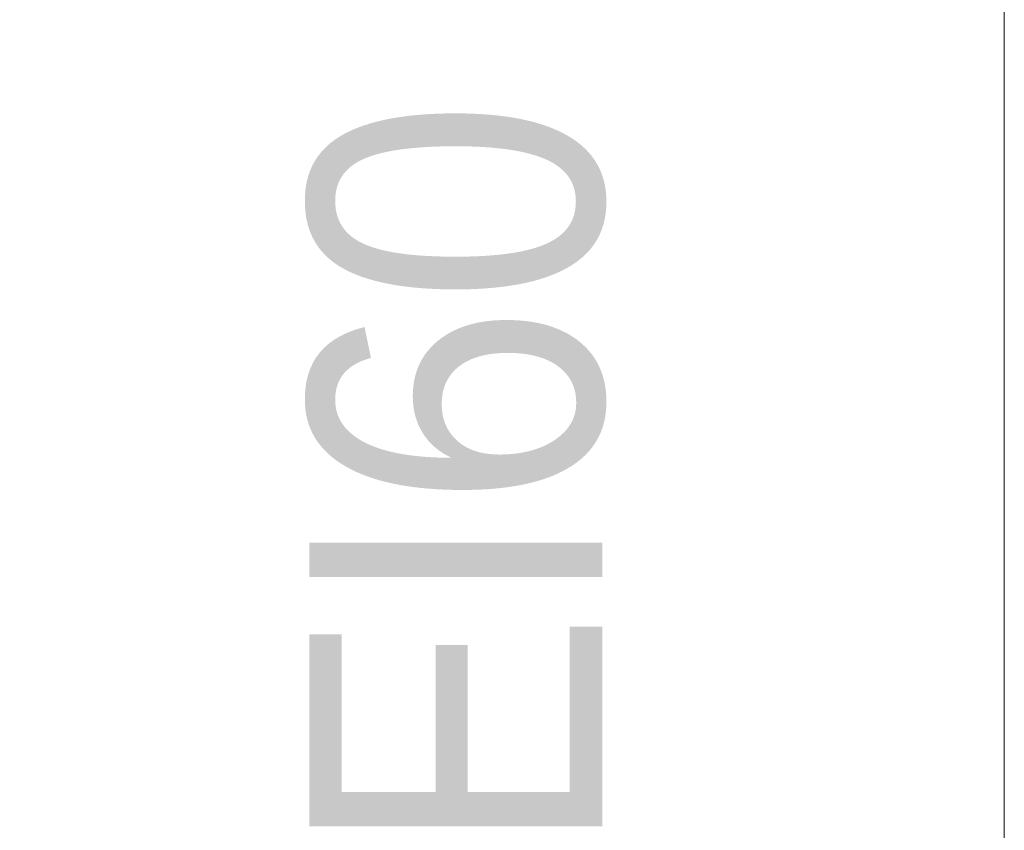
# Model space of a CAD drawing. Header units: centimetres. Extents: x -1316 to 21770, y -8842 to 3590.
# Tile 35 of 125: x 426 to 486, y 1036 to 1086. Entities that reach past the tile are written whole.
import ezdxf

# ---------------------------------------------------------------- set-up
doc = ezdxf.new("R2010")
doc.units = ezdxf.units.CM
doc.linetypes.add('Dash', pattern=[60, 30, -30])
for name, color, linetype, lineweight in [('A-DOOR', 31, 'Continuous', 13), ('A-DOOR-HDLN', 31, 'Dash', 9), ('G-ANNO-TEXT', 231, 'Continuous', 13)]:
    doc.layers.add(name, color=color, linetype=linetype, lineweight=lineweight)
doc.styles.add('Arial', font='arial.ttf', dxfattribs={"width": 0.9, "height": 18})

# ---------------------------------------------------------------- blocks, each defined once
blk = doc.blocks.new('Schueco_FWS_ADS-75-SimplySmart_inw_Family-02 - FWS SI insert unit 90-2368450-5_piętro III __10_50 m_ - stan projektowany')
at = {"layer": 'A-DOOR'}
blk.add_line((-72.3, -7.6), (-72.3, -101.55), dxfattribs=at)
at = {"layer": 'A-DOOR-HDLN'}
blk.add_arc((-72.3, -7.6), 93.95, 270, 0, dxfattribs=at)

msp = doc.modelspace()

# ---------------------------------------------------------------- block references
at = {"layer": 'A-DOOR', "rotation": 180}
msp.add_blockref('Schueco_FWS_ADS-75-SimplySmart_inw_Family-02 - FWS SI insert unit 90-2368450-5_piętro III __10_50 m_ - stan projektowany', (413.877, 1013.376), dxfattribs=at)

# ---------------------------------------------------------------- texts
at = {"layer": 'G-ANNO-TEXT', "color": 1, "insert": (443.483, 1034.753), "char_height": 18, "width": 46.2681, "attachment_point": 1, "rotation": 90, "line_spacing_factor": 0.936439, "style": 'Arial'}
msp.add_mtext('\\pxt6.35,12.7,19.05,25.4,31.75,38.1,44.45,50.8,57.15,63.5,69.85,76.2,82.55,88.9,95.25,101.6,107.95,114.3,120.65,127,133.35,139.7,146.05,152.4,158.75,165.1,171.45,177.8,184.15,190.5,196.85,203.2;{EI60}', dxfattribs=at)

doc.saveas('drawing.dxf')
